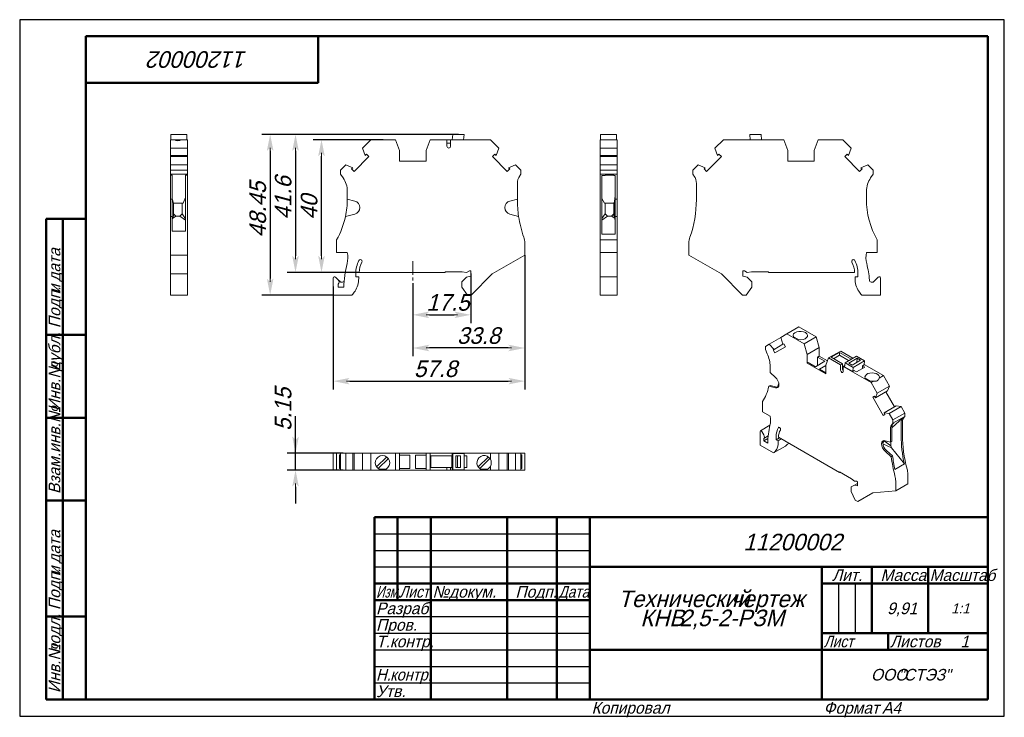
# Model space of a CAD drawing. Header units: millimetres. Extents: x 0 to 297, y 0 to 210.
import ezdxf

# ---------------------------------------------------------------- set-up
doc = ezdxf.new("R2010")
doc.units = ezdxf.units.MM
doc.linetypes.add('CENTER_per1_scale0.131102', pattern=[6.66, 4.1625, -0.8325, 0.8325, -0.8325])
doc.styles.add('TextStyle_1', font='T-FLEX Type A.TTF', dxfattribs={"oblique": 15, "height": 5})
doc.styles.add('TextStyle_2', font='T-FLEX Type A.TTF', dxfattribs={"oblique": 15, "height": 3.5})
doc.styles.add('TextStyle_3', font='T-FLEX Type A.TTF', dxfattribs={"width": 0.744064, "oblique": 15, "height": 3.5})
doc.styles.add('TextStyle_4', font='T-FLEX Type A.TTF', dxfattribs={"width": 0.883061, "oblique": 15, "height": 3.5})
doc.styles.add('TextStyle_5', font='T-FLEX Type A.TTF', dxfattribs={"width": 0.94413, "oblique": 15, "height": 3.5})
doc.styles.add('TextStyle_6', font='T-FLEX Type A.TTF', dxfattribs={"width": 0.98844, "oblique": 15, "height": 3.5})
doc.styles.add('TextStyle_7', font='T-FLEX Type A.TTF', dxfattribs={"oblique": 15, "height": 5})
doc.styles.add('TextStyle_8', font='T-FLEX Type A.TTF', dxfattribs={"oblique": 15, "height": 3})
doc.styles.add('TextStyle_9', font='T-FLEX Type A.TTF', dxfattribs={"oblique": 15, "height": 3.5})
doc.dimstyles.new('DIM_ST_1', dxfattribs={"dimtxt": 5, "dimasz": 5, "dimexe": 2.5, "dimexo": 0, "dimtad": 1, "dimrnd": 0.01, "dimdsep": 46, "dimtxsty": 'TextStyle_1', "dimblk": 'Arrow_3_C7_Status', "dimcen": 0.09, "dimclrd": 7, "dimclre": 7, "dimclrt": 7, "dimazin": 0, "dimtfac": 1, "dimtdec": 0, "dimtmove": 0, "dimatfit": 0, "dimldrblk": 'NONE', "dimfxl": 1, "dimtvp": 1, "dimtolj": 1, "dimarcsym": 0})
doc.dimstyles.new('DIM_ST_2', dxfattribs={"dimtxt": 5, "dimasz": 5, "dimexe": 2.5, "dimexo": 0, "dimtad": 1, "dimrnd": 0.01, "dimdsep": 46, "dimtxsty": 'TextStyle_1', "dimblk": 'Arrow_3_C7_Status', "dimcen": 0.09, "dimclrd": 7, "dimclre": 7, "dimclrt": 7, "dimazin": 0, "dimtfac": 1, "dimtdec": 0, "dimtmove": 0, "dimatfit": 0, "dimldrblk": 'NONE', "dimfxl": 1, "dimtvp": 1, "dimtolj": 1, "dimarcsym": 0})
doc.dimstyles.new('DIM_ST_3', dxfattribs={"dimtxt": 5, "dimasz": 5, "dimexe": 2.5, "dimexo": 0, "dimtad": 1, "dimrnd": 0.01, "dimdsep": 46, "dimtxsty": 'TextStyle_1', "dimblk": 'Arrow_3_C7_Status', "dimcen": 0.09, "dimclrd": 7, "dimclre": 7, "dimclrt": 7, "dimazin": 0, "dimtfac": 1, "dimtdec": 0, "dimtmove": 0, "dimatfit": 0, "dimldrblk": 'NONE', "dimfxl": 1, "dimtvp": 1, "dimtolj": 1, "dimarcsym": 0})

# ---------------------------------------------------------------- blocks, each defined once
blk = doc.blocks.new('Arrow_3_C7_Status')
at = {"color": 7, "linetype": 'Continuous', "lineweight": 0}
blk.add_line((-1, 0), (-0.8, 0), dxfattribs=at)
at = {"color": 7}
blk.add_solid([(-1, -0.2), (0, 0), (-0.8, 0), (-1, 0.2)], dxfattribs=at)
blk = doc.blocks.new('*D5')
at = {"color": 7, "lineweight": -2}
for p, q in [((136.07, 133.49), (136.07, 118.51)), ((118.57, 130.57), (118.57, 118.51)), ((123.57, 121.01), (131.07, 121.01))]:
    blk.add_line(p, q, dxfattribs=at)
at = {"layer": 'Defpoints', "color": 0}
for p in [(136.07, 133.49), (118.57, 130.57), (136.07, 121.01)]:
    blk.add_point(p, dxfattribs=at)
at = {"color": 7, "lineweight": -2, "xscale": 5, "yscale": 5, "zscale": 5, "rotation": 180}
blk.add_blockref('Arrow_3_C7_Status', (118.57, 121.01), dxfattribs=at)
at = {"color": 7, "lineweight": -2, "xscale": 5, "yscale": 5, "zscale": 5}
blk.add_blockref('Arrow_3_C7_Status', (136.07, 121.01), dxfattribs=at)
blk = doc.blocks.new('_None')
blk = doc.blocks.new('*D6')
at = {"color": 7, "lineweight": -2}
for p, q in [((152.37, 139.02), (152.37, 108.51)), ((118.57, 130.57), (118.57, 108.51)), ((147.37, 111.01), (123.57, 111.01))]:
    blk.add_line(p, q, dxfattribs=at)
at = {"layer": 'Defpoints', "color": 0}
for p in [(152.37, 139.02), (118.57, 130.57), (118.57, 111.01)]:
    blk.add_point(p, dxfattribs=at)
at = {"color": 7, "lineweight": -2, "xscale": 5, "yscale": 5, "zscale": 5, "rotation": 180}
blk.add_blockref('Arrow_3_C7_Status', (118.57, 111.01), dxfattribs=at)
at = {"color": 7, "lineweight": -2, "xscale": 5, "yscale": 5, "zscale": 5}
blk.add_blockref('Arrow_3_C7_Status', (152.37, 111.01), dxfattribs=at)
blk = doc.blocks.new('*D7')
at = {"color": 7, "lineweight": -2}
for p, q in [((152.37, 139.02), (152.37, 98.51)), ((94.57, 129.54), (94.57, 98.51)), ((99.57, 101.01), (147.37, 101.01))]:
    blk.add_line(p, q, dxfattribs=at)
at = {"layer": 'Defpoints', "color": 0}
for p in [(152.37, 139.02), (94.57, 129.54), (152.37, 101.01)]:
    blk.add_point(p, dxfattribs=at)
at = {"color": 7, "lineweight": -2, "xscale": 5, "yscale": 5, "zscale": 5}
for p, rotation in [((94.57, 101.01), 180), ((152.37, 101.01), 360)]:
    blk.add_blockref('Arrow_3_C7_Status', p, dxfattribs=dict(at, rotation=rotation))
blk = doc.blocks.new('*D8')
at = {"color": 7, "lineweight": -2}
for p, q in [((109.67, 173.81), (88.54, 173.81)), ((91.04, 138.81), (91.04, 168.81)), ((102.37, 133.81), (88.54, 133.81))]:
    blk.add_line(p, q, dxfattribs=at)
at = {"layer": 'Defpoints', "color": 0}
for p in [(91.04, 173.81), (109.67, 173.81), (102.37, 133.81)]:
    blk.add_point(p, dxfattribs=at)
at = {"color": 7, "lineweight": -2, "xscale": 5, "yscale": 5, "zscale": 5}
for p, rotation in [((91.04, 173.81), 90.0000000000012), ((91.04, 133.81), 270.0000000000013)]:
    blk.add_blockref('Arrow_3_C7_Status', p, dxfattribs=dict(at, rotation=rotation))
blk = doc.blocks.new('*D9')
at = {"color": 7, "lineweight": -2}
for p, q in [((130.61, 175.41), (80.7, 175.41)), ((83.2, 170.41), (83.2, 138.81)), ((102.37, 133.81), (80.7, 133.81))]:
    blk.add_line(p, q, dxfattribs=at)
at = {"layer": 'Defpoints', "color": 0}
for p in [(130.61, 175.41), (83.2, 133.81), (102.37, 133.81)]:
    blk.add_point(p, dxfattribs=at)
at = {"color": 7, "lineweight": -2, "xscale": 5, "yscale": 5, "zscale": 5}
for p, rotation in [((83.2, 175.41), 89.9999999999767), ((83.2, 133.81), 269.9999999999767)]:
    blk.add_blockref('Arrow_3_C7_Status', p, dxfattribs=dict(at, rotation=rotation))
blk = doc.blocks.new('*D10')
at = {"color": 7, "lineweight": -2}
for p, q in [((132.32, 175.41), (73.05, 175.41)), ((75.55, 170.41), (75.55, 131.96)), ((94.57, 126.96), (73.05, 126.96))]:
    blk.add_line(p, q, dxfattribs=at)
at = {"layer": 'Defpoints', "color": 0}
for p in [(132.32, 175.41), (75.55, 126.96), (94.57, 126.96)]:
    blk.add_point(p, dxfattribs=at)
at = {"color": 7, "lineweight": -2, "xscale": 5, "yscale": 5, "zscale": 5}
for p, rotation in [((75.55, 175.41), 89.99999999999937), ((75.55, 126.96), 269.9999999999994)]:
    blk.add_blockref('Arrow_3_C7_Status', p, dxfattribs=dict(at, rotation=rotation))
blk = doc.blocks.new('*D11')
at = {"color": 7, "lineweight": -2}
for p, q in [((83.2, 79.32), (83.2, 90.46)), ((83.2, 84.32), (83.2, 89.32)), ((97.56, 79.32), (80.7, 79.32)), ((83.2, 74.17), (83.2, 79.32)), ((97.56, 74.17), (80.7, 74.17)), ((83.2, 69.17), (83.2, 64.17))]:
    blk.add_line(p, q, dxfattribs=at)
at = {"layer": 'Defpoints', "color": 0}
for p in [(83.2, 79.32), (97.56, 79.32), (97.56, 74.17)]:
    blk.add_point(p, dxfattribs=at)
at = {"color": 7, "lineweight": -2, "xscale": 5, "yscale": 5, "zscale": 5}
for p, rotation in [((83.2, 79.32), 270.0000000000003), ((83.2, 74.17), 90.00000000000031)]:
    blk.add_blockref('Arrow_3_C7_Status', p, dxfattribs=dict(at, rotation=rotation))
blk = doc.blocks.new('_FR1Страница_1')
at = {"color": 7, "linetype": 'Continuous', "lineweight": 25}
for p, q in [((0, 210), (0, 0)), ((297, 210), (0, 210)), ((297, 0), (297, 210)), ((107, 55), (172, 55)), ((107, 50), (172, 50)), ((107, 45), (172, 45)), ((247, 40), (247, 25)), ((252, 40), (252, 25)), ((107, 30), (172, 30)), ((107, 25), (172, 25)), ((107, 20), (172, 20)), ((242, 20), (292, 20)), ((262, 20), (262, 20)), ((107, 15), (172, 15)), ((107, 10), (172, 10)), ((0, 0), (297, 0))]:
    blk.add_line(p, q, dxfattribs=at)
at = {"color": 7, "linetype": 'Continuous', "lineweight": 50}
for p, q in [((20, 5), (20, 205)), ((20, 205), (292, 205)), ((90, 191), (90, 205)), ((292, 205), (292, 5)), ((20, 191), (90, 191)), ((8, 5), (8, 150)), ((8, 150), (20, 150)), ((13, 150), (13, 5)), ((8, 115), (20, 115)), ((8, 90), (20, 90)), ((20, 65), (8, 65)), ((107, 5), (107, 60)), ((107, 60), (292, 60)), ((114, 60), (114, 35)), ((124, 60), (124, 5)), ((147, 60), (147, 5)), ((162, 60), (162, 5)), ((172, 60), (172, 5)), ((172, 45), (292, 45)), ((242, 45), (242, 5)), ((257, 45), (257, 25)), ((274, 45), (274, 25)), ((107, 40), (172, 40)), ((242, 40), (292, 40)), ((107, 35), (172, 35)), ((8, 30), (20, 30)), ((242, 25), (292, 25)), ((262, 25), (262, 20)), ((172, 20), (292, 20)), ((20, 5), (8, 5)), ((292, 5), (20, 5))]:
    blk.add_line(p, q, dxfattribs=at)
at = {"color": 7, "oblique": 15}
for s, height, rotation, style, p in [('11200002', 5, 180, 'TextStyle_7', (68.7, 200.5)), ('дата', 3.5, 90, 'TextStyle_2', (12.25, 131.01)), ('Подп.', 3.5, 90, 'TextStyle_2', (12.25, 117)), ('и', 3.5, 90, 'TextStyle_2', (12.25, 127.51)), ('дубл.', 3.5, 90, 'TextStyle_2', (12.25, 104.01)), ('Инв.№', 3.5, 90, 'TextStyle_2', (12.25, 92)), ('Взам.инв.№', 3.5, 90, 'TextStyle_2', (12.25, 67)), ('дата', 3.5, 90, 'TextStyle_2', (12.25, 46.01)), ('Подп.', 3.5, 90, 'TextStyle_2', (12.25, 32)), ('и', 3.5, 90, 'TextStyle_2', (12.25, 42.51)), ('подл.', 3.5, 90, 'TextStyle_2', (12.25, 19.01)), ('Инв.№', 3.5, 90, 'TextStyle_2', (12.25, 7))]:
    blk.add_text(s, height=height, rotation=rotation, dxfattribs=dict(at, style=style)).set_placement(p)
for s, height, style, p in [('11200002', 5, 'TextStyle_7', (218.3, 50)), ('Лит.', 3.5, 'TextStyle_2', (245.03, 40.76)), ('Масса', 3.5, 'TextStyle_2', (259.65, 40.76)), ('№', 3.5, 'TextStyle_2', (124.5, 35.75)), ('Подп.', 3.5, 'TextStyle_2', (149.53, 35.75)), ('докум.', 3.5, 'TextStyle_2', (129.5, 35.75)), ('Технический', 5, 'TextStyle_7', (180.55, 32.88)), ('чертеж', 5, 'TextStyle_7', (214.51, 32.88)), ('Разраб.', 3.5, 'TextStyle_2', (107.5, 30.75)), ('9,91', 3.5, 'TextStyle_2', (261.66, 30.75)), ('1:1', 3, 'TextStyle_8', (280.99, 31)), ('КНВ', 5, 'TextStyle_7', (187.22, 27.12)), ('2,5-2-РЗМ', 5, 'TextStyle_7', (199.01, 27.12)), ('Пров.', 3.5, 'TextStyle_2', (107.5, 25.75)), ('Т.контр.', 3.5, 'TextStyle_2', (107.5, 20.75)), ('Листов', 3.5, 'TextStyle_2', (262.5, 20.75)), ('1', 3.5, 'TextStyle_9', (283.78, 20.75)), ('ООО', 3.5, 'TextStyle_2', (256.78, 10.75)), ('"СТЭЗ"', 3.5, 'TextStyle_2', (265.03, 10.75)), ('Утв.', 3.5, 'TextStyle_2', (107.5, 5.75)), ('Копировал', 3.5, 'TextStyle_2', (172.5, 0.75)), ('Формат', 3.5, 'TextStyle_2', (242.5, 0.75)), ('A4', 3.5, 'TextStyle_2', (260.12, 0.75))]:
    blk.add_text(s, height=height, dxfattribs=dict(at, style=style)).set_placement(p)
for s, style, width, p in [('Масштаб', 'TextStyle_6', 0.98844, (274.5, 40.76)), ('Изм.', 'TextStyle_3', 0.744064, (107.5, 35.75)), ('Лист', 'TextStyle_4', 0.883061, (114.5, 35.75)), ('Дата', 'TextStyle_4', 0.883061, (162.5, 35.75)), ('Лист', 'TextStyle_4', 0.883061, (242.5, 20.75)), ('Н.', 'TextStyle_5', 0.94413, (107.5, 10.75)), ('контр.', 'TextStyle_5', 0.94413, (111.75, 10.75))]:
    blk.add_text(s, height=3.5, dxfattribs=dict(at, style=style, width=width)).set_placement(p)
blk = doc.blocks.new('Страница_1')
at = {"color": 7, "linetype": 'Continuous', "lineweight": 20}
for p, q in [((50.451, 175.409), (45.601, 175.409)), ((45.601, 173.809), (45.601, 175.409)), ((50.451, 173.809), (50.451, 175.409)), ((130.605, 175.409), (130.437, 173.809)), ((134.026, 175.409), (130.605, 175.409)), ((133.886, 173.809), (134.026, 175.409)), ((175.2, 175.409), (180.05, 175.409)), ((175.2, 175.409), (175.2, 173.809)), ((180.05, 175.409), (180.05, 173.809)), ((220.203, 175.409), (223.624, 175.409)), ((220.343, 173.809), (220.203, 175.409)), ((223.624, 175.409), (223.793, 173.809)), ((45.451, 173.809), (46.598, 173.809)), ((45.451, 171.235), (45.451, 173.809)), ((48.803, 173.809), (46.598, 173.809)), ((50.601, 173.809), (48.803, 173.809)), ((50.601, 171.235), (50.601, 173.809)), ((103.392, 171.235), (105.966, 173.809)), ((113.366, 173.809), (105.966, 173.809)), ((113.366, 173.809), (114.566, 170.512)), ((122.566, 170.512), (123.766, 173.809)), ((123.766, 173.809), (128.891, 173.809)), ((128.891, 173.809), (129.991, 173.809)), ((128.891, 171.859), (128.891, 173.809)), ((128.891, 172.755), (129.991, 172.755)), ((129.991, 173.809), (129.991, 171.859)), ((129.991, 173.809), (141.966, 173.809)), ((144.54, 171.235), (141.966, 173.809)), ((175.05, 173.809), (175.05, 171.235)), ((175.05, 173.809), (180.2, 173.809)), ((180.2, 171.235), (180.2, 173.809)), ((209.689, 171.235), (212.263, 173.809)), ((212.263, 173.809), (230.463, 173.809)), ((231.663, 170.512), (230.463, 173.809)), ((240.863, 173.809), (239.663, 170.512)), ((240.863, 173.809), (248.263, 173.809)), ((248.263, 173.809), (250.837, 171.235)), ((50.601, 171.235), (45.451, 171.235)), ((45.451, 171.235), (45.451, 169.092)), ((50.601, 169.092), (50.601, 171.235)), ((104.226, 169.092), (103.392, 171.235)), ((104.6, 169.466), (104.226, 169.092)), ((105.356, 168.709), (104.6, 169.466)), ((114.566, 170.512), (114.566, 167.309)), ((122.566, 167.309), (122.566, 170.512)), ((143.333, 169.466), (142.576, 168.709)), ((143.706, 169.092), (143.333, 169.466)), ((144.54, 171.235), (143.706, 169.092)), ((175.05, 169.092), (175.05, 171.235)), ((175.05, 171.235), (180.2, 171.235)), ((180.2, 169.092), (180.2, 171.235)), ((210.524, 169.092), (209.689, 171.235)), ((210.524, 169.092), (210.897, 169.466)), ((210.897, 169.466), (211.653, 168.709)), ((231.663, 167.309), (231.663, 170.512)), ((239.663, 170.512), (239.663, 167.309)), ((248.873, 168.709), (249.63, 169.466)), ((249.63, 169.466), (250.003, 169.092)), ((250.003, 169.092), (250.837, 171.235)), ((45.451, 169.092), (45.451, 168.709)), ((45.451, 169.092), (50.601, 169.092)), ((50.601, 168.709), (45.451, 168.709)), ((45.451, 168.709), (45.451, 166.201)), ((50.601, 169.092), (50.601, 168.709)), ((50.601, 166.201), (50.601, 168.709)), ((100.884, 164.237), (105.356, 168.709)), ((122.566, 167.309), (114.566, 167.309)), ((142.576, 168.709), (147.049, 164.237)), ((180.2, 169.092), (175.05, 169.092)), ((175.05, 168.709), (175.05, 169.092)), ((175.05, 166.201), (175.05, 168.709)), ((175.05, 168.709), (180.2, 168.709)), ((180.2, 168.709), (180.2, 169.092)), ((180.2, 166.201), (180.2, 168.709)), ((207.181, 164.237), (211.653, 168.709)), ((231.663, 167.309), (239.663, 167.309)), ((253.346, 164.237), (248.873, 168.709)), ((45.451, 166.201), (45.451, 164.609)), ((50.601, 166.201), (45.451, 166.201)), ((50.601, 164.609), (45.451, 164.609)), ((45.451, 164.609), (45.451, 163.38)), ((50.601, 163.38), (45.451, 163.38)), ((45.451, 163.38), (45.451, 163.129)), ((50.601, 164.609), (50.601, 166.201)), ((50.601, 163.38), (50.601, 164.609)), ((50.601, 163.38), (50.601, 163.129)), ((96.766, 164.609), (98.358, 166.201)), ((96.766, 163.409), (96.766, 164.609)), ((96.766, 163.409), (97.55, 162.289)), ((98.358, 166.201), (100.501, 165.367)), ((100.501, 165.367), (100.127, 164.993)), ((100.127, 164.993), (100.884, 164.237)), ((147.049, 164.237), (147.805, 164.993)), ((147.432, 165.367), (149.574, 166.201)), ((147.805, 164.993), (147.432, 165.367)), ((149.574, 166.201), (151.166, 164.609)), ((151.166, 163.38), (150.97, 163.129)), ((151.166, 164.609), (151.166, 163.38)), ((175.05, 164.609), (175.05, 166.201)), ((180.2, 166.201), (175.05, 166.201)), ((175.05, 164.609), (175.05, 163.409)), ((180.2, 164.609), (175.05, 164.609)), ((175.05, 162.289), (175.05, 163.409)), ((175.05, 163.409), (180.2, 163.409)), ((180.2, 164.609), (180.2, 166.201)), ((180.2, 163.409), (180.2, 164.609)), ((180.2, 163.409), (180.2, 162.289)), ((203.063, 164.609), (204.655, 166.201)), ((203.063, 163.38), (203.063, 164.609)), ((203.063, 163.38), (203.259, 163.129)), ((204.655, 166.201), (206.798, 165.367)), ((206.798, 165.367), (206.424, 164.993)), ((206.424, 164.993), (207.181, 164.237)), ((254.102, 164.993), (253.346, 164.237)), ((255.872, 166.201), (253.729, 165.367)), ((253.729, 165.367), (254.102, 164.993)), ((257.463, 164.609), (255.872, 166.201)), ((256.679, 162.289), (257.463, 163.409)), ((257.463, 164.609), (257.463, 163.409)), ((45.451, 163.129), (46.001, 163.129)), ((45.451, 162.943), (45.451, 163.129)), ((45.451, 162.943), (45.451, 160.648)), ((45.451, 158.381), (45.451, 160.648)), ((46.001, 163.129), (46.001, 162.943)), ((46.001, 162.943), (46.001, 160.648)), ((46.001, 160.648), (46.001, 158.381)), ((50.051, 163.129), (50.051, 162.943)), ((50.601, 163.129), (50.051, 163.129)), ((50.051, 162.943), (50.051, 160.648)), ((50.051, 155.771), (50.051, 160.648)), ((50.601, 162.943), (50.601, 163.129)), ((50.601, 162.943), (50.601, 160.648)), ((50.601, 155.771), (50.601, 160.648)), ((150.116, 158.381), (150.116, 160.648)), ((150.84, 162.943), (150.97, 163.129)), ((175.05, 158.274), (175.05, 162.289)), ((175.6, 163.026), (176.65, 163.026)), ((175.6, 163.026), (175.6, 162.289)), ((175.6, 158.274), (175.6, 162.289)), ((176.65, 163.026), (176.65, 163.084)), ((176.65, 163.084), (179.25, 163.084)), ((179.25, 163.084), (179.25, 163.026)), ((179.25, 163.026), (179.65, 163.026)), ((179.65, 162.289), (179.65, 163.026)), ((179.65, 158.274), (179.65, 162.289)), ((180.2, 158.274), (180.2, 162.289)), ((203.39, 162.943), (203.259, 163.129)), ((204.113, 155.771), (204.113, 160.648)), ((45.451, 158.381), (45.451, 155.914)), ((46.001, 158.381), (46.001, 155.914)), ((98.816, 158.274), (98.816, 155.914)), ((150.116, 158.381), (150.116, 155.914)), ((175.05, 155.909), (175.05, 158.274)), ((175.6, 158.274), (175.6, 155.909)), ((179.65, 155.914), (179.65, 158.274)), ((180.2, 158.274), (180.2, 155.914)), ((255.413, 155.909), (255.413, 158.274)), ((45.451, 155.914), (45.451, 155.306)), ((45.451, 155.914), (46.001, 155.914)), ((45.451, 155.306), (45.451, 153.374)), ((46.001, 155.968), (46.371, 154.718)), ((46.001, 155.306), (46.001, 155.914)), ((46.001, 155.306), (46.001, 153.374)), ((46.401, 154.714), (46.371, 154.718)), ((46.371, 154.718), (49.291, 154.718)), ((46.401, 150.908), (46.401, 154.714)), ((46.401, 154.71), (49.001, 154.71)), ((49.001, 154.692), (49.291, 154.718)), ((49.001, 154.692), (49.001, 154.71)), ((49.001, 151.509), (49.001, 154.692)), ((50.051, 156.401), (49.291, 154.718)), ((50.051, 155.771), (50.051, 146.238)), ((50.601, 155.771), (50.601, 144.39)), ((98.816, 155.914), (101.084, 155.306)), ((98.816, 155.914), (98.816, 155.909)), ((150.116, 155.914), (147.849, 155.306)), ((150.116, 155.771), (150.116, 155.914)), ((175.05, 155.909), (175.05, 143.583)), ((175.6, 156.096), (176.383, 154.709)), ((175.6, 155.909), (175.6, 145.309)), ((179.265, 154.709), (176.383, 154.709)), ((176.65, 154.709), (176.65, 151.509)), ((179.25, 154.709), (179.25, 150.996)), ((179.265, 154.709), (179.45, 155.21)), ((179.45, 155.21), (179.65, 156.87)), ((179.45, 150.45), (179.45, 155.21)), ((179.65, 155.914), (179.65, 155.306)), ((180.2, 155.914), (179.65, 155.914)), ((179.65, 155.306), (179.65, 153.374)), ((180.2, 155.914), (180.2, 155.306)), ((180.2, 155.306), (180.2, 153.374)), ((45.451, 153.374), (45.451, 153.344)), ((45.451, 153.344), (45.451, 151.412)), ((46.001, 153.344), (46.001, 153.374)), ((46.001, 153.344), (46.001, 151.412)), ((46.401, 151.509), (47.101, 150.809)), ((48.301, 150.809), (49.001, 151.509)), ((49.001, 151.509), (50.051, 149.987)), ((102.566, 153.374), (102.566, 153.344)), ((146.366, 153.374), (146.366, 153.344)), ((176.65, 151.509), (175.6, 150.02)), ((176.65, 151.509), (177.35, 150.809)), ((179.25, 151.509), (178.55, 150.809)), ((179.65, 153.344), (179.65, 153.374)), ((179.65, 153.344), (179.65, 151.412)), ((180.2, 153.374), (180.2, 153.344)), ((180.2, 153.344), (180.2, 151.412)), ((45.451, 151.412), (45.451, 150.703)), ((46.001, 150.703), (45.451, 150.703)), ((45.451, 150.703), (45.451, 144.39)), ((46.001, 150.703), (46.001, 151.412)), ((46.001, 150.703), (46.001, 146.238)), ((46.09, 150.059), (46.001, 149.918)), ((46.401, 150.908), (46.09, 150.059)), ((47.101, 150.809), (46.09, 150.059)), ((48.301, 150.809), (47.101, 150.809)), ((50.051, 149.511), (48.301, 150.809)), ((101.084, 151.412), (98.258, 150.655)), ((147.849, 151.412), (150.496, 150.703)), ((175.6, 149.526), (177.35, 150.809)), ((177.35, 150.809), (178.55, 150.809)), ((179.482, 150.117), (178.55, 150.809)), ((179.45, 150.45), (179.25, 150.996)), ((179.482, 150.117), (179.45, 150.45)), ((179.482, 150.117), (179.65, 149.294)), ((179.65, 151.412), (179.65, 150.655)), ((180.2, 150.655), (179.65, 150.655)), ((179.65, 150.655), (179.65, 145.309)), ((180.2, 151.412), (180.2, 150.655)), ((180.2, 150.655), (180.2, 143.583)), ((50.051, 146.238), (46.001, 146.238)), ((45.451, 142.716), (45.451, 144.39)), ((45.451, 142.716), (45.451, 139.017)), ((50.601, 142.716), (50.601, 144.39)), ((50.601, 142.716), (50.601, 139.017)), ((95.566, 139.809), (95.566, 143.583)), ((152.366, 142.716), (152.366, 139.017)), ((180.2, 143.583), (175.05, 143.583)), ((175.05, 139.809), (175.05, 143.583)), ((179.65, 145.309), (175.6, 145.309)), ((180.2, 139.809), (180.2, 143.583)), ((201.863, 142.716), (201.863, 139.017)), ((258.663, 139.809), (258.663, 143.583)), ((98.809, 139.809), (95.566, 139.809)), ((175.05, 139.809), (180.2, 139.809)), ((175.05, 136.452), (175.05, 139.809)), ((180.2, 136.452), (180.2, 139.809)), ((255.42, 139.809), (258.663, 139.809)), ((45.451, 139.017), (45.451, 133.359)), ((50.601, 139.017), (45.451, 139.017)), ((50.601, 139.017), (50.601, 133.359)), ((152.366, 139.017), (142.566, 133.359)), ((201.863, 139.017), (211.663, 133.359)), ((128.366, 133.809), (102.372, 133.809)), ((128.366, 133.809), (128.366, 134.009)), ((128.366, 134.009), (133.48, 134.009)), ((133.48, 134.009), (134.8, 133.782)), ((134.8, 133.782), (135.639, 134.273)), ((135.639, 134.273), (136.066, 134.273)), ((136.066, 132.709), (136.066, 134.273)), ((175.05, 132.516), (175.05, 136.452)), ((180.2, 132.516), (180.2, 136.452)), ((218.163, 132.709), (218.163, 134.273)), ((218.59, 134.273), (218.163, 134.273)), ((219.43, 133.782), (218.59, 134.273)), ((220.749, 134.009), (219.43, 133.782)), ((225.863, 134.009), (220.749, 134.009)), ((225.863, 133.809), (225.863, 134.009)), ((251.857, 133.809), (225.863, 133.809)), ((50.601, 133.359), (45.451, 133.359)), ((45.451, 133.359), (45.451, 126.959)), ((50.601, 126.959), (50.601, 133.359)), ((94.566, 126.959), (94.566, 132.116)), ((95.249, 132.399), (96.103, 131.546)), ((96.619, 131.029), (96.103, 131.546)), ((101.366, 133.509), (101.366, 132.43)), ((101.366, 132.43), (102.266, 132.509)), ((102.266, 132.509), (102.266, 131.953)), ((133.416, 131.009), (134.769, 132.361)), ((133.416, 129.359), (133.416, 131.009)), ((134.769, 132.361), (136.066, 132.709)), ((142.566, 133.359), (136.166, 126.959)), ((180.2, 132.516), (175.05, 132.516)), ((175.05, 132.116), (175.05, 132.516)), ((175.05, 126.959), (175.05, 132.116)), ((180.2, 132.116), (180.2, 132.516)), ((180.2, 126.959), (180.2, 132.116)), ((218.063, 126.959), (211.663, 133.359)), ((218.163, 132.709), (219.461, 132.361)), ((219.461, 132.361), (220.813, 131.009)), ((220.813, 129.359), (220.813, 131.009)), ((251.963, 132.509), (251.963, 131.953)), ((252.863, 132.43), (251.963, 132.509)), ((252.863, 133.509), (252.863, 132.43)), ((258.98, 132.399), (257.611, 131.029)), ((259.663, 126.959), (259.663, 132.116)), ((96.066, 129.309), (96.066, 130.238)), ((97.774, 129.309), (96.066, 129.309)), ((135.097, 126.959), (133.416, 129.359)), ((219.133, 126.959), (220.813, 129.359)), ((50.601, 126.959), (45.451, 126.959)), ((100.232, 126.959), (94.566, 126.959)), ((136.166, 126.959), (135.097, 126.959)), ((175.05, 126.959), (180.2, 126.959)), ((218.063, 126.959), (219.133, 126.959)), ((253.997, 126.959), (259.663, 126.959)), ((235.063, 117.369), (231.421, 115.267)), ((240.296, 114.348), (235.063, 117.369)), ((226.042, 112.161), (229.601, 114.216)), ((229.601, 114.216), (231.421, 115.267)), ((230.191, 112.126), (229.601, 114.216)), ((236.654, 112.246), (231.421, 115.267)), ((233.378, 114.423), (234.875, 113.559)), ((240.296, 114.348), (236.654, 112.246)), ((240.296, 114.348), (241.144, 111.167)), ((224.916, 111.511), (226.042, 112.161)), ((224.916, 110.531), (224.916, 111.511)), ((224.916, 110.531), (225.471, 109.297)), ((226.042, 112.161), (227.557, 110.605)), ((227.557, 110.605), (227.293, 110.453)), ((227.293, 110.453), (227.828, 109.526)), ((230.191, 112.126), (227.557, 110.605)), ((227.828, 109.526), (230.99, 111.352)), ((230.455, 112.278), (230.191, 112.126)), ((230.99, 111.352), (230.455, 112.278)), ((236.654, 112.246), (237.503, 109.064)), ((241.144, 111.167), (237.503, 109.064)), ((241.144, 111.167), (241.144, 108.551)), ((244.008, 108), (247.65, 110.103)), ((251.354, 107.964), (247.65, 110.103)), ((237.503, 109.064), (237.503, 106.449)), ((242.912, 107), (240.066, 105.357)), ((241.144, 108.551), (240.685, 108.286)), ((240.685, 108.286), (240.685, 105.714)), ((240.685, 108.286), (242.912, 107)), ((243.661, 107.098), (241.144, 108.551)), ((243.159, 105.798), (244.008, 108)), ((244.008, 108), (247.632, 105.908)), ((244.768, 108.214), (247.278, 109.664)), ((248.198, 106.234), (244.768, 108.214)), ((247.278, 108.803), (245.514, 107.784)), ((247.278, 109.664), (247.278, 108.803)), ((247.278, 109.664), (250.788, 107.637)), ((250.043, 107.207), (247.278, 108.803)), ((252.379, 108.556), (248.95, 106.576)), ((252.595, 107.9), (250.085, 106.451)), ((253.591, 107.325), (251.081, 105.876)), ((254.798, 107.159), (251.369, 105.179)), ((254.798, 107.159), (252.379, 108.556)), ((252.595, 107.9), (252.478, 106.683)), ((253.591, 107.325), (252.595, 107.9)), ((254.699, 105.91), (254.798, 107.159)), ((226.366, 105.502), (226.366, 103.575)), ((237.838, 106.643), (237.503, 106.449)), ((243.159, 103.183), (237.503, 106.449)), ((240.066, 105.357), (237.838, 106.643)), ((241.268, 104.663), (243.159, 105.755)), ((243.159, 103.571), (241.268, 104.663)), ((243.159, 103.183), (243.159, 105.798)), ((247.632, 105.908), (248.198, 106.234)), ((247.632, 104.316), (247.632, 105.908)), ((248.198, 105.373), (248.198, 106.234)), ((248.198, 105.373), (248.41, 105.251)), ((248.198, 104.642), (248.198, 105.373)), ((248.868, 105.723), (248.41, 105.459)), ((248.41, 105.459), (256.877, 100.57)), ((248.41, 105.459), (248.41, 103.867)), ((248.95, 106.576), (248.831, 105.338)), ((251.27, 103.93), (248.831, 105.338)), ((251.369, 105.179), (248.95, 106.576)), ((250.085, 106.451), (251.081, 105.876)), ((251.27, 103.93), (251.369, 105.179)), ((251.73, 104.195), (251.27, 103.93)), ((251.73, 104.195), (252.405, 103.805)), ((252.405, 103.805), (254.915, 105.255)), ((254.24, 105.645), (254.175, 104.827)), ((254.699, 105.91), (254.24, 105.645)), ((254.915, 105.255), (254.24, 105.645)), ((260.519, 102.673), (254.709, 106.027)), ((226.366, 103.575), (227.969, 102.153)), ((255.05, 101.911), (256.548, 101.046)), ((256.877, 100.57), (257.689, 101.039)), ((260.519, 102.673), (259.248, 101.939)), ((262.339, 99.52), (260.519, 102.673)), ((225.971, 99.508), (226.36, 99.733)), ((227.969, 98.973), (225.971, 99.508)), ((228.358, 99.198), (226.36, 99.733)), ((229.017, 99.97), (229.017, 99.945)), ((258.698, 97.417), (256.877, 100.57)), ((258.108, 96.009), (261.749, 98.111)), ((262.339, 99.52), (258.698, 97.417)), ((261.749, 98.111), (262.339, 99.52)), ((257.844, 96.466), (257.309, 96.157)), ((257.309, 96.157), (260.471, 90.679)), ((258.108, 96.009), (257.844, 96.466)), ((258.698, 97.417), (258.108, 96.009)), ((263.849, 93.239), (261.214, 97.802)), ((224.068, 91.752), (224.068, 94.833)), ((260.742, 91.445), (264.384, 93.548)), ((265.899, 93.354), (262.257, 91.252)), ((265.899, 93.354), (264.384, 93.548)), ((267.024, 91.405), (265.899, 93.354)), ((226.361, 90.428), (224.068, 91.752)), ((260.471, 90.679), (261.006, 90.988)), ((261.006, 90.988), (260.742, 91.445)), ((260.742, 91.445), (262.257, 91.252)), ((262.257, 91.252), (263.383, 89.302)), ((266.497, 90.052), (263.036, 86.939)), ((267.024, 91.405), (263.383, 89.302)), ((267.024, 90.401), (263.383, 88.299)), ((263.383, 89.302), (263.383, 88.299)), ((266.497, 90.052), (266.404, 89.953)), ((266.886, 90.277), (266.497, 90.052)), ((266.793, 90.178), (266.886, 90.277)), ((267.024, 90.401), (266.886, 90.277)), ((267.024, 90.401), (267.024, 91.405)), ((226.312, 87.718), (223.443, 86.062)), ((262.64, 84.646), (262.64, 86.497)), ((263.029, 86.722), (263.029, 84.87)), ((263.152, 88.075), (263.244, 88.174)), ((263.244, 88.174), (263.633, 88.399)), ((263.383, 88.299), (263.244, 88.174)), ((263.633, 88.399), (263.541, 88.3)), ((265.893, 84.393), (265.893, 88.375)), ((266.282, 84.617), (266.282, 88.6)), ((223.36, 81.668), (223.36, 85.879)), ((223.843, 85.831), (224.447, 84.786)), ((224.421, 82.975), (224.421, 83.733)), ((224.421, 82.975), (225.692, 83.708)), ((224.447, 83.746), (225.76, 84.505)), ((228.169, 84.24), (228.169, 83.359)), ((229.144, 83.922), (228.169, 83.359)), ((228.169, 83.359), (228.805, 83.056)), ((229.724, 83.587), (228.805, 83.056)), ((247.261, 73.462), (228.88, 84.074)), ((262.64, 84.646), (262.64, 82.631)), ((263.029, 84.87), (263.029, 82.856)), ((227.367, 79.355), (223.36, 81.668)), ((225.629, 82.277), (224.421, 82.975)), ((231.009, 81.458), (227.367, 79.355)), ((228.805, 83.056), (228.805, 82.602)), ((259.989, 82.089), (259.989, 82.064)), ((260.378, 82.288), (260.378, 82.313)), ((260.379, 82.385), (260.749, 83.026)), ((263.015, 80.943), (260.386, 82.11)), ((260.641, 83.088), (260.749, 83.026)), ((260.749, 83.026), (260.749, 83.098)), ((260.749, 83.026), (262.777, 81.469)), ((262.64, 82.631), (261.037, 83.061)), ((262.64, 82.631), (263.029, 82.856)), ((262.777, 81.469), (262.777, 82.711)), ((262.777, 81.469), (263.015, 80.943)), ((263.015, 80.943), (266.857, 76.052)), ((95.249, 79.321), (94.566, 79.321)), ((94.566, 79.321), (94.566, 74.171)), ((95.249, 79.321), (95.566, 79.321)), ((95.566, 79.321), (96.766, 79.321)), ((95.566, 74.171), (95.566, 79.321)), ((96.458, 74.721), (96.458, 78.771)), ((96.458, 78.771), (96.766, 78.771)), ((96.766, 74.171), (96.766, 79.321)), ((96.766, 79.321), (98.358, 79.321)), ((98.358, 74.171), (98.358, 79.321)), ((98.358, 79.321), (100.501, 79.321)), ((100.501, 79.321), (100.501, 74.171)), ((100.501, 79.321), (100.884, 79.321)), ((100.884, 79.321), (103.392, 79.321)), ((100.884, 79.321), (100.884, 74.171)), ((105.966, 79.321), (103.392, 79.321)), ((103.392, 79.321), (103.392, 74.171)), ((105.966, 79.321), (105.966, 74.171)), ((113.366, 79.321), (105.966, 79.321)), ((110.712, 78.186), (107.676, 75.15)), ((108.171, 74.655), (111.207, 77.691)), ((113.366, 79.321), (113.366, 74.171)), ((113.366, 79.321), (114.566, 79.321)), ((114.566, 79.321), (114.566, 74.171)), ((122.566, 79.321), (114.566, 79.321)), ((114.566, 78.671), (117.716, 78.671)), ((117.716, 78.671), (117.716, 74.646)), ((119.416, 78.671), (122.566, 78.671)), ((119.416, 74.646), (119.416, 78.671)), ((122.566, 74.171), (122.566, 79.321)), ((122.566, 79.321), (123.766, 79.321)), ((141.966, 79.321), (123.766, 79.321)), ((123.766, 74.171), (123.766, 79.321)), ((124.041, 74.971), (124.041, 78.521)), ((124.041, 78.521), (130.437, 78.521)), ((130.326, 78.521), (130.326, 74.971)), ((130.437, 78.521), (130.437, 79.171)), ((130.605, 79.171), (130.437, 79.171)), ((130.605, 79.171), (130.605, 74.321)), ((134.026, 79.171), (130.605, 79.171)), ((132.969, 78.521), (131.56, 78.521)), ((131.56, 78.521), (131.56, 74.971)), ((132.107, 78.521), (132.107, 74.971)), ((132.969, 78.521), (132.969, 74.971)), ((134.026, 79.171), (134.026, 74.321)), ((134.841, 78.521), (134.026, 78.521)), ((134.841, 74.971), (134.841, 78.521)), ((141.362, 78.186), (138.326, 75.15)), ((138.821, 74.655), (141.857, 77.691)), ((141.966, 79.321), (141.966, 77.523)), ((144.54, 79.321), (141.966, 79.321)), ((144.54, 79.321), (144.54, 74.171)), ((147.049, 79.321), (144.54, 79.321)), ((147.432, 79.321), (147.049, 79.321)), ((147.049, 74.171), (147.049, 79.321)), ((147.432, 74.171), (147.432, 79.321)), ((149.574, 79.321), (147.432, 79.321)), ((151.166, 79.321), (149.574, 79.321)), ((149.574, 79.321), (149.574, 74.171)), ((152.078, 79.321), (151.166, 79.321)), ((151.166, 79.321), (151.166, 74.171)), ((151.48, 78.771), (151.166, 78.771)), ((151.48, 78.771), (151.48, 74.721)), ((152.366, 79.321), (152.078, 79.321)), ((152.366, 79.321), (152.366, 74.171)), ((261.037, 79.881), (262.909, 78.221)), ((263.298, 78.446), (261.426, 80.106)), ((263.298, 78.446), (262.909, 78.221)), ((96.458, 74.721), (96.766, 74.721)), ((108.383, 74.521), (110.5, 74.521)), ((117.716, 74.646), (114.566, 74.646)), ((122.566, 74.646), (119.416, 74.646)), ((128.891, 74.971), (124.041, 74.971)), ((128.891, 74.971), (129.991, 74.971)), ((128.891, 74.171), (128.891, 74.971)), ((130.437, 74.971), (129.991, 74.971)), ((129.991, 74.971), (129.991, 74.171)), ((130.437, 74.321), (130.437, 74.971)), ((130.605, 74.321), (130.437, 74.321)), ((134.026, 74.321), (130.605, 74.321)), ((131.56, 74.971), (132.969, 74.971)), ((134.026, 74.971), (134.841, 74.971)), ((139.033, 74.521), (141.15, 74.521)), ((141.966, 74.171), (141.966, 75.319)), ((151.48, 74.721), (151.166, 74.721)), ((266.857, 76.052), (263.994, 74.399)), ((95.249, 74.171), (94.566, 74.171)), ((95.249, 74.171), (95.566, 74.171)), ((95.566, 74.171), (96.766, 74.171)), ((96.766, 74.171), (98.358, 74.171)), ((98.358, 74.171), (100.501, 74.171)), ((100.501, 74.171), (100.884, 74.171)), ((100.884, 74.171), (103.392, 74.171)), ((103.392, 74.171), (105.966, 74.171)), ((113.366, 74.171), (105.966, 74.171)), ((113.366, 74.171), (114.566, 74.171)), ((122.566, 74.171), (114.566, 74.171)), ((122.566, 74.171), (123.766, 74.171)), ((123.766, 74.171), (128.891, 74.171)), ((129.991, 74.171), (128.891, 74.171)), ((129.991, 74.171), (141.966, 74.171)), ((144.54, 74.171), (141.966, 74.171)), ((144.54, 74.171), (147.049, 74.171)), ((147.049, 74.171), (147.432, 74.171)), ((147.432, 74.171), (149.574, 74.171)), ((149.574, 74.171), (151.166, 74.171)), ((152.078, 74.171), (151.166, 74.171)), ((152.366, 74.171), (152.078, 74.171)), ((247.261, 73.462), (247.261, 73.626)), ((247.261, 73.626), (250.877, 71.538)), ((247.261, 73.462), (247.402, 73.544)), ((250.877, 71.538), (251.81, 70.814)), ((267.873, 73.039), (267.873, 70.019)), ((250.832, 69.115), (251.788, 69.667)), ((250.832, 67.767), (250.832, 69.115)), ((252.705, 70.196), (251.788, 69.667)), ((251.788, 69.667), (252.705, 69.421)), ((251.81, 70.814), (252.403, 70.872)), ((252.403, 70.872), (252.705, 70.698)), ((252.705, 69.421), (252.705, 70.698)), ((264.231, 70.937), (264.231, 67.917)), ((267.873, 70.019), (264.231, 67.917)), ((252.02, 65.122), (250.832, 67.767)), ((257.302, 67.298), (252.776, 64.685)), ((264.231, 67.917), (257.302, 67.298)), ((252.776, 64.685), (252.02, 65.122))]:
    blk.add_line(p, q, dxfattribs=at)
at = {"color": 7, "linetype": 'CENTER_per1_scale0.131102', "lineweight": 9}
blk.add_line((118.566, 137.23), (118.566, 130.57), dxfattribs=at)
at = {"color": 7, "lineweight": 20, "flags": 128}
blk.add_lwpolyline([(259.248, 101.939), (259.16, 101.682), (259.036, 101.455), (258.875, 101.266), (258.68, 101.121), (258.458, 101.025), (258.214, 100.981), (257.955, 100.986), (257.689, 101.039)], dxfattribs=at)
at = {"color": 7, "linetype": 'Continuous', "lineweight": 20}
for centre, radius, start, end in [((47.701, 175.684), 2.175, 239.54969, 300.45031), ((129.441, 171.859), 0.55, 180.00004, 0.00003), ((91.816, 158.274), 7, 360, 35), ((154.116, 160.648), 4, 145, 180), ((200.113, 160.648), 4, 360, 35), ((262.413, 158.274), 7, 145, 180), ((73.816, 155.909), 25, 347.86725, 360), ((100.566, 153.374), 2, 0, 75), ((148.366, 153.374), 2, 105, 180), ((184.116, 155.771), 34, 180, 188.57366), ((170.113, 155.771), 34, 340.44279, 0), ((280.413, 155.909), 25, 180, 209.54136), ((100.566, 153.344), 2, 285, 0), ((148.366, 153.344), 2, 180, 255), ((73.816, 155.909), 25, 330.45864, 347.86725), ((184.116, 155.771), 34, 188.57366, 199.55721), ((147.366, 142.716), 5, 360, 19.55721), ((206.863, 142.716), 5, 160.44279, 180), ((91.466, 138.284), 7.5, 345.85889, 11.73422), ((262.763, 138.284), 7.5, 168.26578, 194.14111), ((109.666, 133.509), 8.3, 152.09877, 180), ((102.773, 137.159), 0.5, 332.09877, 152.09877), ((109.666, 133.509), 7.3, 152.09877, 177.64472), ((251.457, 137.159), 0.5, 27.90123, 207.90123), ((244.563, 133.509), 7.3, 2.35528, 27.90123), ((244.563, 133.509), 8.3, 0, 27.90123), ((129.866, 128.609), 32.1, 165.85889, 178.75046), ((224.363, 128.609), 32.1, 5.15339, 14.14111), ((94.966, 132.116), 0.4, 45, 180), ((95.466, 130.909), 0.9, 311.81031, 45), ((97.149, 131.56), 0.75, 225, 354.84661), ((95.266, 131.953), 7, 327.14012, 0), ((258.963, 131.953), 7, 180, 212.85988), ((257.081, 131.56), 0.75, 185.15339, 315), ((259.263, 132.116), 0.4, 0.00002, 135), ((93.166, 133.309), 9.5, 318.05468, 327.14012), ((261.063, 133.309), 9.5, 212.85988, 221.94532), ((109.441, 76.421), 2.175, 299.12461, 240.87539), ((140.091, 76.421), 2.175, 30.45031, 240.87539), ((140.091, 76.421), 2.175, 329.54969, 30.45031), ((140.091, 76.421), 2.175, 299.12461, 329.54969)]:
    blk.add_arc(centre, radius, start, end, dxfattribs=at)
for centre, major_axis, ratio, start_param, end_param in [((235.47, 114.767), (2.175, 0), 0.5773503, 4.4353112, 9.7018557), ((221.416, 108.36), (-3.5, 6.062), 0.5773503, 3.9269908, 4.5378561), ((248.021, 104.091), (-0.275, 0.476), 0.5773491, 0.7853992, 3.9269918), ((248.587, 104.418), (-0.275, 0.476), 0.5773503, 0.7853982, 1.8843327), ((227.603, 100.787), (-1, 1.732), 0.5773503, 3.9269908, 5.2359878), ((257.143, 102.254), (2.175, 0), 0.5773503, 6.0292454, 9.7018557), ((257.143, 102.254), (2.175, 0), 0.5773503, 4.4353112, 4.9663289), ((208.688, 113.777), (-12.5, 21.651), 0.5773503, 3.4113968, 3.7152343), ((227.603, 100.762), (-1, 1.732), 0.5773503, 2.6179939, 3.9269908), ((227.992, 100.986), (-1, 1.732), 0.5773503, 2.6179939, 2.9458915), ((211.941, 115.655), (-12.5, 21.651), 0.5773503, 3.5829317, 3.6570384), ((221.168, 92.18), (-3.75, 6.495), 0.5773503, 3.6801819, 4.1317916), ((268.721, 86.742), (-2, 3.464), 0.5773503, 0.1745329, 0.7853982), ((269.11, 86.967), (-2, 3.464), 0.5773503, 0.1745329, 0.7853982), ((248.321, 68.604), (-16.05, 27.799), 0.5773503, 0.5385892, 0.7635896), ((234.038, 80.852), (-4.15, 7.188), 0.5773503, 0.2984299, 0.7853982), ((229.163, 86.646), (-0.25, 0.433), 0.5773508, 3.4400205, 6.5816132), ((234.038, 80.852), (-3.65, 6.322), 0.5773503, 0.2984299, 0.7442907), ((265.469, 84.864), (-2, 3.464), 0.5773503, 0.1745329, 0.7853982), ((265.858, 85.089), (-2, 3.464), 0.5773503, 0.1745329, 0.7853982), ((223.643, 85.716), (-0.2, 0.346), 0.5773503, 4.712389, 7.0685835), ((223.997, 84.526), (-0.45, 0.779), 0.5773503, 3.0859221, 4.712389), ((261.403, 81.272), (-1, 1.732), 0.5773503, 5.7595865, 7.0685835), ((289.935, 70.512), (-17, 29.445), 0.5773503, 0.7853982, 1.0695956), ((290.323, 70.737), (-17, 29.445), 0.5773503, 0.7853982, 1.1267359), ((223.855, 85.46), (-3.5, 6.062), 0.5773503, 3.3534777, 3.9269908), ((226.012, 89.527), (-4.75, 8.227), 0.5773503, 3.1949069, 3.3534777), ((227.497, 87.562), (-3.5, 6.062), 0.5773503, 3.3534777, 3.437128), ((261.403, 81.247), (-1, 1.732), 0.5773503, 0.7853982, 2.0943951), ((261.792, 81.497), (-1, 1.732), 0.5773503, 0.1957012, 0.7853982), ((261.792, 81.472), (-1, 1.732), 0.5773503, 0.7853982, 2.0943951), ((222.371, 87.424), (-4.75, 8.227), 0.5773503, 3.1949069, 3.3534777), ((286.682, 68.635), (-17, 29.445), 0.5773503, 0.9350368, 1.1267359), ((287.071, 68.859), (-17, 29.445), 0.5773503, 0.9350368, 1.0695956), ((264.337, 75.081), (-2.5, 4.33), 0.5773503, 3.9269908, 4.2683286), ((260.696, 72.978), (-2.5, 4.33), 0.5773503, 3.9269908, 4.2683286)]:
    blk.add_ellipse(centre, major_axis=major_axis, ratio=ratio, start_param=start_param, end_param=end_param, dxfattribs=at)
blk.add_blockref('_FR1Страница_1', (0, 0))
at = {"color": 7, "style": 'TextStyle_1', "oblique": 15}
for s, p in [('48.45', (74.3, 144.397)), ('41.6', (81.95, 149.787)), ('40', (89.79, 149.745)), ('5.15', (81.95, 85.991))]:
    blk.add_text(s, height=5, rotation=90, dxfattribs=at).set_placement(p)
for s, p in [('17.5', (122.671, 122.26)), ('33.8', (131.898, 112.26)), ('57.8', (118.92, 102.26))]:
    blk.add_text(s, height=5, dxfattribs=at).set_placement(p)
for base, p1, p2, angle, dimstyle, picture, middle, dimtype in [((75.55, 126.959), (132.316, 175.409), (94.566, 126.959), 270, 'DIM_ST_1', '*D10', (75.55, 151.184), 160), ((83.2, 133.809), (130.605, 175.409), (102.372, 133.809), 270, 'DIM_ST_2', '*D9', (83.2, 154.609), 160), ((91.04, 173.809), (102.372, 133.809), (109.666, 173.809), 90, 'DIM_ST_1', '*D8', (91.04, 152.96), 160), ((118.566, 111.01), (152.366, 139.017), (118.566, 130.57), 180, 'DIM_ST_2', '*D6', (136.9, 111.01), 160), ((83.2, 79.321), (97.562, 74.171), (97.562, 79.321), 90, 'DIM_ST_3', '*D11', (83.2, 90.458), 161)]:
    dim = blk.add_linear_dim(base=base, p1=p1, p2=p2, angle=angle, text=' ', dimstyle=dimstyle)
    dim.commit()
    dim.dimension.update_dxf_attribs({"geometry": picture, "text_midpoint": middle, "dimtype": dimtype})
for base, p1, p2, picture, middle in [((152.366, 101.01), (94.566, 129.538), (152.366, 139.017), '*D7', (124.1, 101.01)), ((136.066, 121.01), (118.566, 130.57), (136.066, 133.491), '*D5', (127.316, 121.01))]:
    dim = blk.add_linear_dim(base=base, p1=p1, p2=p2, text=' ', dimstyle='DIM_ST_1')
    dim.commit()
    dim.dimension.update_dxf_attribs({"geometry": picture, "text_midpoint": middle, "dimtype": 160})

msp = doc.modelspace()

# ---------------------------------------------------------------- block references
msp.add_blockref('Страница_1', (0, 0))

doc.saveas('drawing.dxf')
